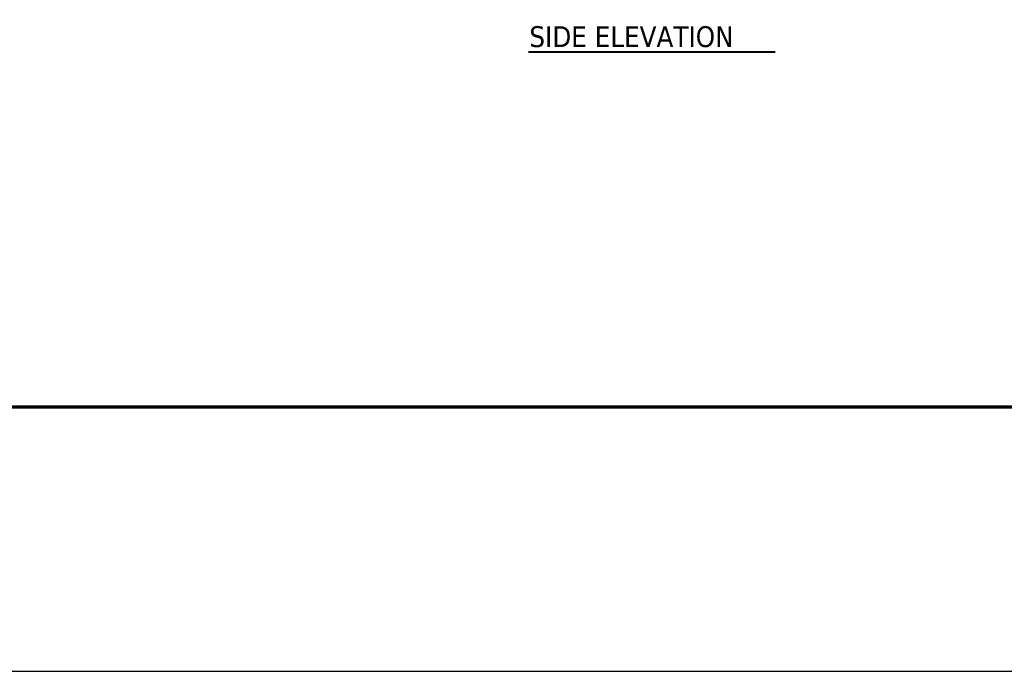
# Model space of a CAD drawing. Header units: inches. Extents: x 36 to 1719, y -84 to 1122.
# Tile 84 of 256: x 615 to 1040, y -84 to 197. Entities that reach past the tile are written whole.
import ezdxf

# ---------------------------------------------------------------- set-up
doc = ezdxf.new("R2010")
doc.units = ezdxf.units.IN
doc.header["$LTSCALE"] = 48
doc.header["$MEASUREMENT"] = 0
for name, color, linetype, lineweight in [('Border (ANSI)', 7, 'Continuous', 70), ('Sketch Geometry (ANSI)', 7, 'Continuous', 25), ('Symbol (ANSI)', 7, 'Continuous', 25)]:
    doc.layers.add(name, color=color, linetype=linetype, lineweight=lineweight)
doc.styles.add('Label Text (ANSI)', font='tahomabd.ttf')

# ---------------------------------------------------------------- blocks, each defined once
blk = doc.blocks.new('Borders SUPERIOR BORDER')
at = {"layer": 'Border (ANSI)'}
blk.add_line((35.25, 0.625), (0.75, 0.625), dxfattribs=at)

msp = doc.modelspace()

# ---------------------------------------------------------------- linework, layer by layer
at = {"layer": 'Sketch Geometry (ANSI)'}
msp.add_line((202.25414, -84.04305), (1718.69797, -84.04305), dxfattribs=at)
at = {"layer": 'Symbol (ANSI)', "lineweight": 40}
msp.add_line((834.97461, 183.42895), (941.45635, 183.42895), dxfattribs=at)

# ---------------------------------------------------------------- block references
at = {"xscale": 48, "yscale": 48, "zscale": 48}
msp.add_blockref('Borders SUPERIOR BORDER', (0, 0), dxfattribs=at)

# ---------------------------------------------------------------- texts
at = {"layer": 'Symbol (ANSI)', "insert": (835.41499, 185.26922), "char_height": 9.0239998, "attachment_point": 7, "style": 'Label Text (ANSI)'}
msp.add_mtext('SIDE ELEVATION', dxfattribs=at)

doc.saveas('drawing.dxf')
